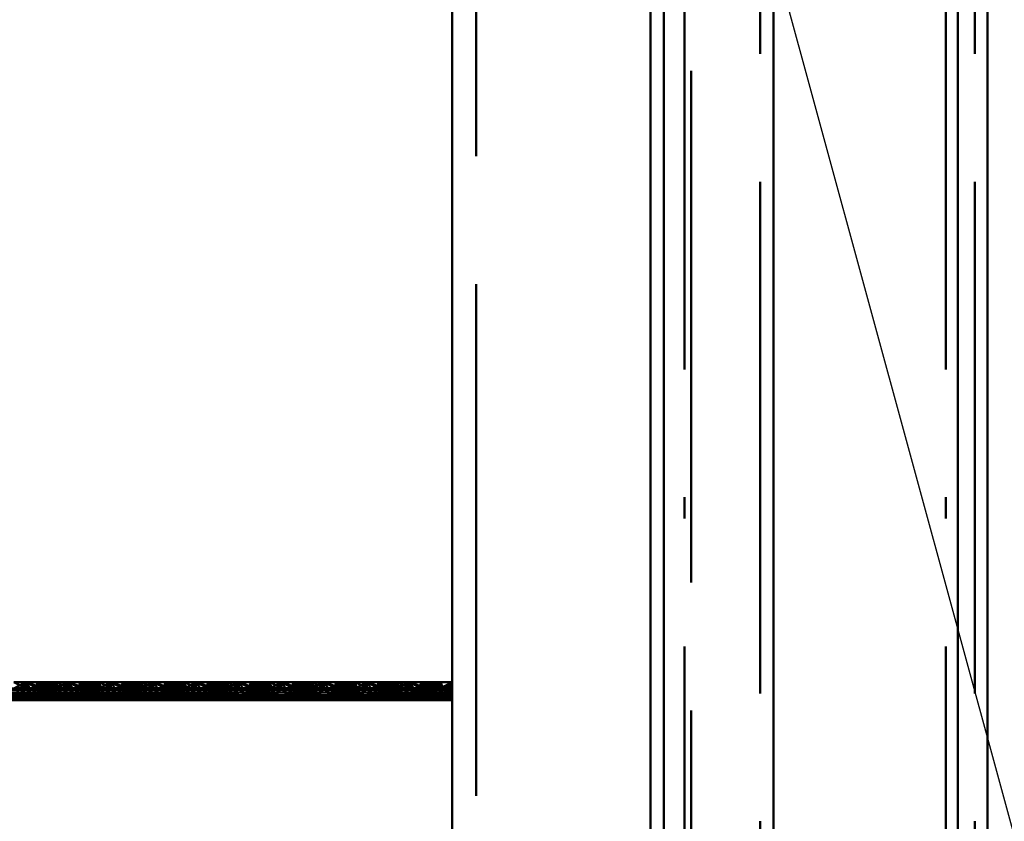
# Paper-space layout 'Layout1' of a CAD drawing. Extents: x -2 to 1033, y -36 to 596.
# Tile 239 of 256: x 374.47 to 380.24, y 494.49 to 499.19. Entities that reach past the tile are written whole.
import ezdxf

# ---------------------------------------------------------------- set-up
doc = ezdxf.new("R2010")
doc.units = 0
doc.linetypes.add('ACAD_ISO02W100', pattern=[15, 12, -3])
doc.linetypes.add('ACAD_ISO04W100', pattern=[30.5, 24, -3, 0.5, -3])
for name, color, linetype, lineweight in [('SS_POPIS_PROFILU', 13, 'CONTINUOUS', 25), ('SS_ZEBRIK KOŠ', 75, 'CONTINUOUS', 50), ('SS_ZEBRIKY', 24, 'CONTINUOUS', 50)]:
    doc.layers.add(name, color=color, linetype=linetype, lineweight=lineweight)

psp = doc.layouts.get("Layout1")

# ---------------------------------------------------------------- linework, layer by layer
at = {"layer": 'SS_POPIS_PROFILU', "color": 13}
psp.add_lwpolyline([(374.6585, 515.085), (388.1864, 465.4941), (399.4245, 465.4941)], dxfattribs=at)
at = {"layer": 'SS_ZEBRIK KOŠ', "color": 1, "linetype": 'Continuous', "ltscale": 0.25}
for p, q in [((378.1698, 546.985), (378.1698, 420.885)), ((378.2464, 420.885), (378.2464, 546.985)), ((378.8892, 420.885), (378.8892, 546.985)), ((379.9707, 515.085), (379.9707, 484.685)), ((380.1444, 515.085), (380.1444, 484.685))]:
    psp.add_line(p, q, dxfattribs=at)
at = {"layer": 'SS_ZEBRIK KOŠ', "color": 7, "linetype": 'ACAD_ISO04W100', "ltscale": 0.25}
for p, q in [((378.3686, 420.885), (378.3686, 546.985)), ((379.9, 420.885), (379.9, 546.985))]:
    psp.add_line(p, q, dxfattribs=at)
at = {"layer": 'SS_ZEBRIK KOŠ', "color": 3, "linetype": 'ACAD_ISO02W100', "ltscale": 0.25}
for p, q in [((378.8126, 546.985), (378.8126, 420.885)), ((380.0692, 546.985), (380.0692, 420.885))]:
    psp.add_line(p, q, dxfattribs=at)
at = {"layer": 'SS_ZEBRIKY', "color": 7, "linetype": 'ACAD_ISO04W100', "ltscale": 0.25}
psp.add_line((377.0063, 524.985), (377.0063, 378.385), dxfattribs=at)
at = {"layer": 'SS_ZEBRIKY', "color": 3, "linetype": 'ACAD_ISO02W100', "ltscale": 0.25}
for p, q in [((377.1463, 378.385), (377.1463, 524.985)), ((378.4063, 420.885), (378.4063, 524.985)), ((374.4374, 495.3008), (374.5053, 495.265)), ((374.5063, 495.3008), (374.5053, 495.265)), ((374.5063, 495.3008), (374.6099, 495.265)), ((374.5063, 495.3008), (374.5063, 495.265)), ((374.6184, 495.3008), (374.5469, 495.265)), ((374.5663, 495.265), (374.5753, 495.3008)), ((374.5743, 495.265), (374.6369, 495.3008)), ((374.5743, 495.265), (374.6184, 495.3008)), ((374.5748, 495.265), (374.6369, 495.3008)), ((374.5748, 495.265), (374.6184, 495.3008)), ((374.6099, 495.265), (374.5753, 495.3008)), ((374.6869, 495.265), (374.5753, 495.3008)), ((374.6103, 495.265), (374.6258, 495.3008)), ((374.6184, 495.3008), (374.6313, 495.275)), ((374.6869, 495.265), (374.6258, 495.3008)), ((374.7158, 495.265), (374.6258, 495.3008)), ((374.6263, 495.265), (374.6442, 495.3008)), ((374.6493, 495.265), (374.6369, 495.3008)), ((374.6401, 495.2926), (374.6369, 495.3008)), ((374.6524, 495.265), (374.6369, 495.3008)), ((374.6369, 495.3008), (374.6403, 495.293)), ((374.651, 495.265), (374.6401, 495.2926)), ((374.6403, 495.293), (374.6524, 495.265)), ((374.6493, 495.265), (374.6874, 495.3008)), ((374.651, 495.265), (374.6728, 495.2865)), ((374.6661, 495.2642), (374.7563, 495.3008)), ((374.6661, 495.2642), (374.6874, 495.3008)), ((374.6796, 495.2608), (374.7563, 495.3008)), ((374.6963, 495.265), (374.6874, 495.3008)), ((374.6936, 495.2761), (374.6874, 495.3008)), ((374.7563, 495.3008), (374.7303, 495.2608)), ((374.7563, 495.3008), (374.7824, 495.2608)), ((374.7563, 495.3008), (374.833, 495.2608)), ((374.7563, 495.3008), (374.7563, 495.265)), ((374.8253, 495.3008), (374.8163, 495.265)), ((374.8226, 495.2779), (374.8599, 495.265)), ((374.8869, 495.3008), (374.8248, 495.265)), ((374.8248, 495.265), (374.8684, 495.3008)), ((374.8253, 495.3008), (374.833, 495.2608)), ((374.8253, 495.3008), (374.8466, 495.2642)), ((374.8253, 495.3008), (374.8634, 495.265)), ((374.8393, 495.2863), (374.8599, 495.265)), ((374.8516, 495.2924), (374.9369, 495.265)), ((374.8758, 495.3008), (374.8603, 495.265)), ((374.8724, 495.293), (374.8603, 495.265)), ((374.8758, 495.3008), (374.8634, 495.265)), ((374.8684, 495.3008), (374.8863, 495.265)), ((374.8758, 495.3008), (374.8724, 495.293)), ((374.8758, 495.3008), (374.9369, 495.265)), ((374.8758, 495.3008), (374.9389, 495.265)), ((374.8758, 495.3008), (374.9658, 495.265)), ((374.8813, 495.275), (374.8942, 495.3008)), ((374.8869, 495.3008), (374.901, 495.265)), ((374.8869, 495.3008), (374.9024, 495.265)), ((374.9389, 495.265), (374.8942, 495.3008)), ((374.9658, 495.265), (374.8942, 495.3008)), ((374.9374, 495.3008), (374.901, 495.265)), ((374.9374, 495.3008), (374.9463, 495.265)), ((374.9374, 495.3008), (375.0053, 495.265)), ((375.0063, 495.3008), (375.0053, 495.265)), ((375.0063, 495.3008), (375.1099, 495.265)), ((375.0063, 495.3008), (375.0063, 495.265)), ((375.1184, 495.3008), (375.0469, 495.265)), ((375.0663, 495.265), (375.0753, 495.3008)), ((375.0743, 495.265), (375.1369, 495.3008)), ((375.0743, 495.265), (375.1184, 495.3008)), ((375.0748, 495.265), (375.1369, 495.3008)), ((375.0748, 495.265), (375.1184, 495.3008)), ((375.1099, 495.265), (375.0753, 495.3008)), ((375.1869, 495.265), (375.0753, 495.3008)), ((375.1103, 495.265), (375.1258, 495.3008)), ((375.1184, 495.3008), (375.1313, 495.275)), ((375.1869, 495.265), (375.1258, 495.3008)), ((375.2158, 495.265), (375.1258, 495.3008)), ((375.1263, 495.265), (375.1442, 495.3008)), ((375.1493, 495.265), (375.1369, 495.3008)), ((375.1401, 495.2926), (375.1369, 495.3008)), ((375.1524, 495.265), (375.1369, 495.3008)), ((375.1369, 495.3008), (375.1403, 495.293)), ((375.151, 495.265), (375.1401, 495.2926)), ((375.1403, 495.293), (375.1524, 495.265)), ((375.1493, 495.265), (375.1874, 495.3008)), ((375.151, 495.265), (375.1728, 495.2865)), ((375.1661, 495.2642), (375.2563, 495.3008)), ((375.1661, 495.2642), (375.1874, 495.3008)), ((375.1796, 495.2608), (375.2563, 495.3008)), ((375.1963, 495.265), (375.1874, 495.3008)), ((375.1936, 495.2761), (375.1874, 495.3008)), ((375.2563, 495.3008), (375.2303, 495.2608)), ((375.2563, 495.3008), (375.2824, 495.2608)), ((375.2563, 495.3008), (375.333, 495.2608)), ((375.2563, 495.3008), (375.2563, 495.265)), ((375.3253, 495.3008), (375.3163, 495.265)), ((375.3226, 495.2779), (375.3599, 495.265)), ((375.3869, 495.3008), (375.3248, 495.265)), ((375.3248, 495.265), (375.3684, 495.3008)), ((375.3253, 495.3008), (375.333, 495.2608)), ((375.3253, 495.3008), (375.3466, 495.2642)), ((375.3253, 495.3008), (375.3634, 495.265)), ((375.3393, 495.2863), (375.3599, 495.265)), ((375.3516, 495.2924), (375.4369, 495.265)), ((375.3758, 495.3008), (375.3603, 495.265)), ((375.3724, 495.293), (375.3603, 495.265)), ((375.3758, 495.3008), (375.3634, 495.265)), ((375.3684, 495.3008), (375.3863, 495.265)), ((375.3758, 495.3008), (375.3724, 495.293)), ((375.3758, 495.3008), (375.4369, 495.265)), ((375.3758, 495.3008), (375.4389, 495.265)), ((375.3758, 495.3008), (375.4658, 495.265)), ((375.3813, 495.275), (375.3942, 495.3008)), ((375.3869, 495.3008), (375.401, 495.265)), ((375.3869, 495.3008), (375.4024, 495.265)), ((375.4389, 495.265), (375.3942, 495.3008)), ((375.4658, 495.265), (375.3942, 495.3008)), ((375.4374, 495.3008), (375.401, 495.265)), ((375.4374, 495.3008), (375.4463, 495.265)), ((375.4374, 495.3008), (375.5053, 495.265)), ((375.5063, 495.3008), (375.5053, 495.265)), ((375.6099, 495.265), (375.5063, 495.3008)), ((375.5063, 495.3008), (375.5063, 495.265)), ((375.6184, 495.3008), (375.5469, 495.265)), ((375.5663, 495.265), (375.5753, 495.3008)), ((375.6369, 495.3008), (375.5743, 495.265)), ((375.5743, 495.265), (375.6184, 495.3008)), ((375.5748, 495.265), (375.6369, 495.3008)), ((375.5748, 495.265), (375.6184, 495.3008)), ((375.6099, 495.265), (375.5753, 495.3008)), ((375.6869, 495.265), (375.5753, 495.3008)), ((375.6103, 495.265), (375.6258, 495.3008)), ((375.6184, 495.3008), (375.6313, 495.275)), ((375.6869, 495.265), (375.6258, 495.3008)), ((375.7158, 495.265), (375.6258, 495.3008)), ((375.6263, 495.265), (375.6442, 495.3008)), ((375.6493, 495.265), (375.6369, 495.3008)), ((375.6401, 495.2926), (375.6369, 495.3008)), ((375.6369, 495.3008), (375.6403, 495.293)), ((375.6524, 495.265), (375.6369, 495.3008)), ((375.651, 495.265), (375.6401, 495.2926)), ((375.6403, 495.293), (375.6524, 495.265)), ((375.6493, 495.265), (375.6874, 495.3008)), ((375.6728, 495.2865), (375.651, 495.265)), ((375.6661, 495.2642), (375.7563, 495.3008)), ((375.6661, 495.2642), (375.6874, 495.3008)), ((375.6796, 495.2608), (375.7563, 495.3008)), ((375.6963, 495.265), (375.6874, 495.3008)), ((375.6936, 495.2761), (375.6874, 495.3008)), ((375.7563, 495.3008), (375.7303, 495.2608)), ((375.7824, 495.2608), (375.7563, 495.3008)), ((375.7563, 495.3008), (375.833, 495.2608)), ((375.7563, 495.265), (375.7563, 495.3008)), ((375.8253, 495.3008), (375.8163, 495.265)), ((375.8226, 495.2779), (375.8599, 495.265)), ((375.8869, 495.3008), (375.8248, 495.265)), ((375.8248, 495.265), (375.8684, 495.3008)), ((375.833, 495.2608), (375.8253, 495.3008)), ((375.8253, 495.3008), (375.8466, 495.2642)), ((375.8253, 495.3008), (375.8634, 495.265)), ((375.8393, 495.2863), (375.8599, 495.265)), ((375.8516, 495.2924), (375.9369, 495.265)), ((375.8758, 495.3008), (375.8603, 495.265)), ((375.8724, 495.293), (375.8603, 495.265)), ((375.8758, 495.3008), (375.8634, 495.265)), ((375.8684, 495.3008), (375.8863, 495.265)), ((375.8758, 495.3008), (375.8724, 495.293)), ((375.8758, 495.3008), (375.9369, 495.265)), ((375.8758, 495.3008), (375.9389, 495.265)), ((375.8758, 495.3008), (375.9658, 495.265)), ((375.8813, 495.275), (375.8942, 495.3008)), ((375.8869, 495.3008), (375.901, 495.265)), ((375.8869, 495.3008), (375.9024, 495.265)), ((375.9389, 495.265), (375.8942, 495.3008)), ((375.9658, 495.265), (375.8942, 495.3008)), ((375.9374, 495.3008), (375.901, 495.265)), ((375.9374, 495.3008), (375.9463, 495.265)), ((375.9374, 495.3008), (376.0053, 495.265)), ((376.0063, 495.3008), (376.0053, 495.265)), ((376.1099, 495.265), (376.0063, 495.3008)), ((376.0063, 495.265), (376.0063, 495.3008)), ((376.1184, 495.3008), (376.0469, 495.265)), ((376.0663, 495.265), (376.0753, 495.3008)), ((376.1369, 495.3008), (376.0743, 495.265)), ((376.0743, 495.265), (376.1184, 495.3008)), ((376.0748, 495.265), (376.1369, 495.3008)), ((376.0748, 495.265), (376.1184, 495.3008)), ((376.1099, 495.265), (376.0753, 495.3008)), ((376.1869, 495.265), (376.0753, 495.3008)), ((376.1103, 495.265), (376.1258, 495.3008)), ((376.1184, 495.3008), (376.1313, 495.275)), ((376.1869, 495.265), (376.1258, 495.3008)), ((376.2158, 495.265), (376.1258, 495.3008)), ((376.1263, 495.265), (376.1442, 495.3008)), ((376.1493, 495.265), (376.1369, 495.3008)), ((376.1401, 495.2926), (376.1369, 495.3008)), ((376.1524, 495.265), (376.1369, 495.3008)), ((376.1369, 495.3008), (376.1403, 495.293)), ((376.151, 495.265), (376.1401, 495.2926)), ((376.1403, 495.293), (376.1524, 495.265)), ((376.1493, 495.265), (376.1874, 495.3008)), ((376.151, 495.265), (376.1728, 495.2865)), ((376.1661, 495.2642), (376.2563, 495.3008)), ((376.1661, 495.2642), (376.1874, 495.3008)), ((376.1796, 495.2608), (376.2563, 495.3008)), ((376.1936, 495.2761), (376.1874, 495.3008)), ((376.1963, 495.265), (376.1874, 495.3008)), ((376.2563, 495.3008), (376.2303, 495.2608)), ((376.2824, 495.2608), (376.2563, 495.3008)), ((376.2563, 495.3008), (376.333, 495.2608)), ((376.2563, 495.265), (376.2563, 495.3008)), ((376.3253, 495.3008), (376.3163, 495.265)), ((376.3226, 495.2779), (376.3599, 495.265)), ((376.3869, 495.3008), (376.3248, 495.265)), ((376.3248, 495.265), (376.3684, 495.3008)), ((376.3253, 495.3008), (376.333, 495.2608)), ((376.3253, 495.3008), (376.3466, 495.2642)), ((376.3253, 495.3008), (376.3634, 495.265)), ((376.3393, 495.2863), (376.3599, 495.265)), ((376.3516, 495.2924), (376.4369, 495.265)), ((376.3758, 495.3008), (376.3603, 495.265)), ((376.3724, 495.293), (376.3603, 495.265)), ((376.3758, 495.3008), (376.3634, 495.265)), ((376.3684, 495.3008), (376.3863, 495.265)), ((376.3758, 495.3008), (376.3724, 495.293)), ((376.3758, 495.3008), (376.4369, 495.265)), ((376.3758, 495.3008), (376.4389, 495.265)), ((376.3758, 495.3008), (376.4658, 495.265)), ((376.3813, 495.275), (376.3942, 495.3008)), ((376.3869, 495.3008), (376.401, 495.265)), ((376.3869, 495.3008), (376.4024, 495.265)), ((376.4389, 495.265), (376.3942, 495.3008)), ((376.4658, 495.265), (376.3942, 495.3008)), ((376.4374, 495.3008), (376.401, 495.265)), ((376.4374, 495.3008), (376.4463, 495.265)), ((376.4374, 495.3008), (376.5053, 495.265)), ((376.5053, 495.265), (376.5063, 495.3008)), ((376.6099, 495.265), (376.5063, 495.3008)), ((376.5063, 495.265), (376.5063, 495.3008)), ((376.6184, 495.3008), (376.5469, 495.265)), ((376.5663, 495.265), (376.5753, 495.3008)), ((376.5743, 495.265), (376.6369, 495.3008)), ((376.6184, 495.3008), (376.5743, 495.265)), ((376.5748, 495.265), (376.6369, 495.3008)), ((376.5748, 495.265), (376.6184, 495.3008)), ((376.6099, 495.265), (376.5753, 495.3008)), ((376.6869, 495.265), (376.5753, 495.3008)), ((376.6103, 495.265), (376.6258, 495.3008)), ((376.6184, 495.3008), (376.6313, 495.275)), ((376.6869, 495.265), (376.6258, 495.3008)), ((376.7158, 495.265), (376.6258, 495.3008)), ((376.6263, 495.265), (376.6442, 495.3008)), ((376.6493, 495.265), (376.6369, 495.3008)), ((376.6401, 495.2926), (376.6369, 495.3008)), ((376.6369, 495.3008), (376.6403, 495.293)), ((376.6524, 495.265), (376.6369, 495.3008)), ((376.651, 495.265), (376.6401, 495.2926)), ((376.6403, 495.293), (376.6524, 495.265)), ((376.6493, 495.265), (376.6874, 495.3008)), ((376.651, 495.265), (376.6728, 495.2865)), ((376.6661, 495.2642), (376.7563, 495.3008)), ((376.6661, 495.2642), (376.6874, 495.3008)), ((376.6796, 495.2608), (376.7563, 495.3008)), ((376.6963, 495.265), (376.6874, 495.3008)), ((376.6936, 495.2761), (376.6874, 495.3008)), ((376.7303, 495.2608), (376.7563, 495.3008)), ((376.7824, 495.2608), (376.7563, 495.3008)), ((376.7563, 495.3008), (376.833, 495.2608)), ((376.7563, 495.265), (376.7563, 495.3008)), ((376.8869, 495.3008), (376.8044, 495.265)), ((376.8044, 495.265), (376.8684, 495.3008)), ((376.8253, 495.3008), (376.8163, 495.265)), ((376.8253, 495.3008), (376.8191, 495.276)), ((376.8228, 495.2779), (376.8599, 495.265)), ((376.833, 495.2608), (376.8253, 495.3008)), ((376.8253, 495.3008), (376.8466, 495.2642)), ((376.8253, 495.3008), (376.8634, 495.265)), ((376.8869, 495.3008), (376.8328, 495.265)), ((376.8599, 495.265), (376.8394, 495.2862)), ((376.8516, 495.2924), (376.8767, 495.2843)), ((376.8758, 495.3008), (376.8603, 495.265)), ((376.8634, 495.265), (376.8758, 495.3008)), ((376.8684, 495.3008), (376.8863, 495.265)), ((376.8758, 495.3008), (376.8724, 495.293)), ((376.9369, 495.265), (376.8758, 495.3008)), ((376.8758, 495.3008), (376.9389, 495.265)), ((376.8758, 495.3008), (376.9658, 495.265)), ((376.8767, 495.2843), (376.9369, 495.265)), ((376.9374, 495.3008), (376.8794, 495.265)), ((376.8794, 495.265), (376.8869, 495.3008)), ((376.8813, 495.275), (376.8942, 495.3008)), ((376.8869, 495.3008), (376.9024, 495.265)), ((376.9389, 495.265), (376.8942, 495.3008)), ((376.9658, 495.265), (376.8942, 495.3008)), ((376.9374, 495.3008), (376.9393, 495.265)), ((376.9374, 495.3008), (376.9463, 495.265)), ((377.0063, 495.3008), (376.9393, 495.265)), ((369.0063, 495.23), (377.0063, 495.23)), ((374.4161, 495.2642), (374.5966, 495.2642)), ((374.4192, 495.225), (374.5063, 495.2174)), ((374.4192, 495.225), (374.4764, 495.225)), ((374.4463, 495.265), (374.4764, 495.225)), ((374.5063, 495.265), (374.4463, 495.265)), ((374.5063, 495.265), (374.4579, 495.225)), ((374.4764, 495.225), (374.5063, 495.265)), ((374.4764, 495.225), (374.5063, 495.2174)), ((374.4764, 495.225), (374.5363, 495.225)), ((374.5063, 495.265), (374.5363, 495.225)), ((374.5063, 495.265), (374.5548, 495.225)), ((374.5663, 495.265), (374.5063, 495.265)), ((374.5935, 495.225), (374.5063, 495.2174)), ((374.5063, 495.2174), (374.5363, 495.225)), ((374.5363, 495.225), (374.5663, 495.265)), ((374.5363, 495.225), (374.5935, 495.225)), ((374.5548, 495.225), (374.5663, 495.265)), ((374.6524, 495.265), (374.5583, 495.225)), ((374.6313, 495.2625), (374.5583, 495.225)), ((374.5663, 495.265), (374.5935, 495.225)), ((374.6403, 495.225), (374.5663, 495.265)), ((374.5663, 495.265), (374.6679, 495.225)), ((374.6103, 495.265), (374.5663, 495.265)), ((374.5683, 495.225), (374.6524, 495.265)), ((374.6363, 495.265), (374.5683, 495.225)), ((374.5935, 495.225), (374.9192, 495.225)), ((374.5948, 495.225), (374.6413, 495.2573)), ((374.5948, 495.225), (374.6568, 495.2494)), ((374.6403, 495.225), (374.6103, 495.265)), ((374.6103, 495.265), (374.6679, 495.225)), ((374.6944, 495.225), (374.6103, 495.265)), ((374.6103, 495.265), (374.7043, 495.225)), ((374.6134, 495.265), (374.6103, 495.265)), ((374.6224, 495.225), (374.6963, 495.265)), ((374.6224, 495.225), (374.6524, 495.265)), ((374.6944, 495.225), (374.6263, 495.265)), ((374.7043, 495.225), (374.6263, 495.265)), ((374.6313, 495.275), (374.6363, 495.265)), ((374.6363, 495.265), (374.6313, 495.2625)), ((374.6413, 495.2573), (374.6524, 495.265)), ((374.6661, 495.2642), (374.6493, 495.265)), ((374.6568, 495.2494), (374.6963, 495.265)), ((374.6796, 495.2608), (374.6661, 495.2642)), ((374.6692, 495.225), (374.6963, 495.265)), ((374.7563, 495.2174), (374.6692, 495.225)), ((374.7563, 495.2555), (374.6796, 495.2608)), ((374.6963, 495.265), (374.6936, 495.2761)), ((374.7079, 495.225), (374.6963, 495.265)), ((374.6963, 495.265), (374.7264, 495.225)), ((374.7079, 495.225), (374.7563, 495.265)), ((374.7563, 495.265), (374.7264, 495.225)), ((374.7264, 495.225), (374.7563, 495.2174)), ((374.7303, 495.2608), (374.7563, 495.2555)), ((374.7563, 495.265), (374.7863, 495.225)), ((374.7563, 495.265), (374.8048, 495.225)), ((374.7563, 495.2555), (374.833, 495.2608)), ((374.7824, 495.2608), (374.7563, 495.2555)), ((374.7563, 495.2174), (374.8435, 495.225)), ((374.7863, 495.225), (374.7563, 495.2174)), ((374.8163, 495.265), (374.7863, 495.225)), ((374.8163, 495.265), (374.8048, 495.225)), ((374.8083, 495.225), (374.9024, 495.265)), ((374.8863, 495.265), (374.8083, 495.225)), ((374.8191, 495.2761), (374.8163, 495.265)), ((374.8163, 495.265), (374.8344, 495.2384)), ((374.8163, 495.265), (374.8903, 495.225)), ((374.8163, 495.265), (374.8559, 495.2494)), ((374.9024, 495.265), (374.8183, 495.225)), ((374.8863, 495.265), (374.8183, 495.225)), ((374.833, 495.2608), (374.8466, 495.2642)), ((374.8344, 495.2384), (374.8435, 495.225)), ((374.8448, 495.225), (374.9463, 495.265)), ((374.8448, 495.225), (374.9024, 495.265)), ((374.8634, 495.265), (374.8466, 495.2642)), ((374.8559, 495.2494), (374.9179, 495.225)), ((374.8603, 495.265), (374.8903, 495.225)), ((374.8603, 495.265), (374.8713, 495.2573)), ((374.8603, 495.265), (374.9444, 495.225)), ((374.8745, 495.259), (374.8603, 495.265)), ((374.8713, 495.2573), (374.9179, 495.225)), ((374.9463, 495.265), (374.8724, 495.225)), ((374.9024, 495.265), (374.8724, 495.225)), ((374.9543, 495.225), (374.8745, 495.259)), ((374.8763, 495.265), (374.8813, 495.275)), ((374.8763, 495.265), (374.9444, 495.225)), ((374.8813, 495.2625), (374.8763, 495.265)), ((374.9543, 495.225), (374.8813, 495.2625)), ((374.9024, 495.265), (374.8993, 495.265)), ((374.9463, 495.265), (374.9024, 495.265)), ((374.9161, 495.2642), (375.0966, 495.2642)), ((374.9463, 495.265), (374.9192, 495.225)), ((374.9192, 495.225), (375.0063, 495.2174)), ((374.9192, 495.225), (374.9764, 495.225)), ((374.9463, 495.265), (374.9579, 495.225)), ((374.9463, 495.265), (374.9764, 495.225)), ((375.0063, 495.265), (374.9463, 495.265)), ((375.0063, 495.265), (374.9579, 495.225)), ((374.9764, 495.225), (375.0063, 495.265)), ((374.9764, 495.225), (375.0063, 495.2174)), ((374.9764, 495.225), (375.0363, 495.225)), ((375.0063, 495.265), (375.0363, 495.225)), ((375.0063, 495.265), (375.0548, 495.225)), ((375.0663, 495.265), (375.0063, 495.265)), ((375.0935, 495.225), (375.0063, 495.2174)), ((375.0063, 495.2174), (375.0363, 495.225)), ((375.0363, 495.225), (375.0663, 495.265)), ((375.0363, 495.225), (375.0935, 495.225)), ((375.0548, 495.225), (375.0663, 495.265)), ((375.1524, 495.265), (375.0583, 495.225)), ((375.1313, 495.2625), (375.0583, 495.225)), ((375.0663, 495.265), (375.0935, 495.225)), ((375.1403, 495.225), (375.0663, 495.265)), ((375.0663, 495.265), (375.1679, 495.225)), ((375.1103, 495.265), (375.0663, 495.265)), ((375.0683, 495.225), (375.1524, 495.265)), ((375.1363, 495.265), (375.0683, 495.225)), ((375.0935, 495.225), (375.4192, 495.225)), ((375.0948, 495.225), (375.1413, 495.2573)), ((375.0948, 495.225), (375.1568, 495.2494)), ((375.1403, 495.225), (375.1103, 495.265)), ((375.1103, 495.265), (375.1679, 495.225)), ((375.1944, 495.225), (375.1103, 495.265)), ((375.1103, 495.265), (375.2043, 495.225)), ((375.1134, 495.265), (375.1103, 495.265)), ((375.1224, 495.225), (375.1963, 495.265)), ((375.1224, 495.225), (375.1524, 495.265)), ((375.1944, 495.225), (375.1263, 495.265)), ((375.2043, 495.225), (375.1263, 495.265)), ((375.1313, 495.275), (375.1363, 495.265)), ((375.1363, 495.265), (375.1313, 495.2625)), ((375.1413, 495.2573), (375.1524, 495.265)), ((375.1493, 495.265), (375.1661, 495.2642)), ((375.1568, 495.2494), (375.1963, 495.265)), ((375.1661, 495.2642), (375.1796, 495.2608)), ((375.1692, 495.225), (375.1963, 495.265)), ((375.2563, 495.2174), (375.1692, 495.225)), ((375.1796, 495.2608), (375.2563, 495.2555)), ((375.1963, 495.265), (375.1936, 495.2761)), ((375.2079, 495.225), (375.1963, 495.265)), ((375.1963, 495.265), (375.2264, 495.225)), ((375.2079, 495.225), (375.2563, 495.265)), ((375.2563, 495.265), (375.2264, 495.225)), ((375.2264, 495.225), (375.2563, 495.2174)), ((375.2303, 495.2608), (375.2563, 495.2555)), ((375.2563, 495.265), (375.2863, 495.225)), ((375.2563, 495.265), (375.3048, 495.225)), ((375.2563, 495.2555), (375.333, 495.2608)), ((375.2824, 495.2608), (375.2563, 495.2555)), ((375.2563, 495.2174), (375.3435, 495.225)), ((375.2863, 495.225), (375.2563, 495.2174)), ((375.2863, 495.225), (375.3163, 495.265)), ((375.3163, 495.265), (375.3048, 495.225)), ((375.3083, 495.225), (375.4024, 495.265)), ((375.3863, 495.265), (375.3083, 495.225)), ((375.3191, 495.2761), (375.3163, 495.265)), ((375.3163, 495.265), (375.3344, 495.2384)), ((375.3163, 495.265), (375.3903, 495.225)), ((375.3163, 495.265), (375.3559, 495.2494)), ((375.4024, 495.265), (375.3183, 495.225)), ((375.3863, 495.265), (375.3183, 495.225)), ((375.333, 495.2608), (375.3466, 495.2642)), ((375.3344, 495.2384), (375.3435, 495.225)), ((375.3448, 495.225), (375.4463, 495.265)), ((375.3448, 495.225), (375.4024, 495.265)), ((375.3634, 495.265), (375.3466, 495.2642)), ((375.3559, 495.2494), (375.4179, 495.225)), ((375.3603, 495.265), (375.3903, 495.225)), ((375.3603, 495.265), (375.3713, 495.2573)), ((375.3603, 495.265), (375.4444, 495.225)), ((375.3745, 495.259), (375.3603, 495.265)), ((375.3713, 495.2573), (375.4179, 495.225)), ((375.4463, 495.265), (375.3724, 495.225)), ((375.4024, 495.265), (375.3724, 495.225)), ((375.4543, 495.225), (375.3745, 495.259)), ((375.3763, 495.265), (375.3813, 495.275)), ((375.3763, 495.265), (375.4444, 495.225)), ((375.3813, 495.2625), (375.3763, 495.265)), ((375.4543, 495.225), (375.3813, 495.2625)), ((375.4024, 495.265), (375.3993, 495.265)), ((375.4463, 495.265), (375.4024, 495.265)), ((375.4161, 495.2642), (375.5966, 495.2642)), ((375.4463, 495.265), (375.4192, 495.225)), ((375.4192, 495.225), (375.5063, 495.2174)), ((375.4192, 495.225), (375.4764, 495.225)), ((375.4463, 495.265), (375.4579, 495.225)), ((375.4463, 495.265), (375.4764, 495.225)), ((375.5063, 495.265), (375.4463, 495.265)), ((375.5063, 495.265), (375.4579, 495.225)), ((375.4764, 495.225), (375.5063, 495.265)), ((375.5063, 495.2174), (375.4764, 495.225)), ((375.4764, 495.225), (375.5363, 495.225)), ((375.5363, 495.225), (375.5063, 495.265)), ((375.5548, 495.225), (375.5063, 495.265)), ((375.5663, 495.265), (375.5063, 495.265)), ((375.5935, 495.225), (375.5063, 495.2174)), ((375.5063, 495.2174), (375.5363, 495.225)), ((375.5363, 495.225), (375.5663, 495.265)), ((375.5363, 495.225), (375.5935, 495.225)), ((375.5548, 495.225), (375.5663, 495.265)), ((375.6313, 495.2625), (375.5583, 495.225)), ((375.6382, 495.259), (375.5583, 495.225)), ((375.5663, 495.265), (375.5935, 495.225)), ((375.6403, 495.225), (375.5663, 495.265)), ((375.5663, 495.265), (375.6679, 495.225)), ((375.6103, 495.265), (375.5663, 495.265)), ((375.5683, 495.225), (375.6524, 495.265)), ((375.5683, 495.225), (375.6363, 495.265)), ((375.5935, 495.225), (375.9192, 495.225)), ((375.5948, 495.225), (375.6413, 495.2573)), ((375.5948, 495.225), (375.6568, 495.2494)), ((375.6403, 495.225), (375.6103, 495.265)), ((375.6103, 495.265), (375.6679, 495.225)), ((375.6944, 495.225), (375.6103, 495.265)), ((375.6103, 495.265), (375.7043, 495.225)), ((375.6134, 495.265), (375.6103, 495.265)), ((375.6224, 495.225), (375.6963, 495.265)), ((375.6224, 495.225), (375.6524, 495.265)), ((375.6944, 495.225), (375.6263, 495.265)), ((375.7043, 495.225), (375.6263, 495.265)), ((375.6313, 495.275), (375.6363, 495.265)), ((375.6363, 495.265), (375.6313, 495.2625)), ((375.6524, 495.265), (375.6382, 495.259)), ((375.6413, 495.2573), (375.6524, 495.265)), ((375.6493, 495.265), (375.6661, 495.2642)), ((375.6568, 495.2494), (375.6963, 495.265)), ((375.6661, 495.2642), (375.6796, 495.2608)), ((375.6692, 495.225), (375.6963, 495.265)), ((375.7563, 495.2174), (375.6692, 495.225)), ((375.6796, 495.2608), (375.7563, 495.2555)), ((375.6963, 495.265), (375.6936, 495.2761)), ((375.7079, 495.225), (375.6963, 495.265)), ((375.6963, 495.265), (375.7264, 495.225)), ((375.7079, 495.225), (375.7563, 495.265)), ((375.7264, 495.225), (375.7563, 495.265)), ((375.7264, 495.225), (375.7563, 495.2174)), ((375.7303, 495.2608), (375.7563, 495.2555)), ((375.7563, 495.265), (375.7863, 495.225)), ((375.7563, 495.265), (375.8048, 495.225)), ((375.7563, 495.2555), (375.833, 495.2608)), ((375.7563, 495.2555), (375.7824, 495.2608)), ((375.7563, 495.2174), (375.8435, 495.225)), ((375.7563, 495.2174), (375.7863, 495.225)), ((375.7863, 495.225), (375.8163, 495.265)), ((375.8048, 495.225), (375.8163, 495.265)), ((375.8083, 495.225), (375.9024, 495.265)), ((375.8863, 495.265), (375.8083, 495.225)), ((375.8191, 495.2761), (375.8163, 495.265)), ((375.8163, 495.265), (375.8344, 495.2384)), ((375.8163, 495.265), (375.8903, 495.225)), ((375.8163, 495.265), (375.8559, 495.2494)), ((375.9024, 495.265), (375.8183, 495.225)), ((375.8863, 495.265), (375.8183, 495.225)), ((375.833, 495.2608), (375.8466, 495.2642)), ((375.8344, 495.2384), (375.8435, 495.225)), ((375.8448, 495.225), (375.9463, 495.265)), ((375.8448, 495.225), (375.9024, 495.265)), ((375.8634, 495.265), (375.8466, 495.2642)), ((375.8559, 495.2494), (375.9179, 495.225)), ((375.8603, 495.265), (375.8903, 495.225)), ((375.8603, 495.265), (375.8713, 495.2573)), ((375.8603, 495.265), (375.9444, 495.225)), ((375.8745, 495.259), (375.8603, 495.265)), ((375.8713, 495.2573), (375.9179, 495.225)), ((375.9463, 495.265), (375.8724, 495.225)), ((375.9024, 495.265), (375.8724, 495.225)), ((375.9543, 495.225), (375.8745, 495.259)), ((375.8763, 495.265), (375.8813, 495.275)), ((375.8763, 495.265), (375.9444, 495.225)), ((375.8813, 495.2625), (375.8763, 495.265)), ((375.9543, 495.225), (375.8813, 495.2625)), ((375.9024, 495.265), (375.8993, 495.265)), ((375.9463, 495.265), (375.9024, 495.265)), ((375.9161, 495.2642), (376.0966, 495.2642)), ((375.9192, 495.225), (375.9463, 495.265)), ((375.9192, 495.225), (376.0063, 495.2174)), ((375.9192, 495.225), (375.9764, 495.225)), ((375.9463, 495.265), (375.9579, 495.225)), ((375.9764, 495.225), (375.9463, 495.265)), ((376.0063, 495.265), (375.9463, 495.265)), ((375.9579, 495.225), (376.0063, 495.265)), ((375.9764, 495.225), (376.0063, 495.265)), ((376.0063, 495.2174), (375.9764, 495.225)), ((375.9764, 495.225), (376.0363, 495.225)), ((376.0363, 495.225), (376.0063, 495.265)), ((376.0548, 495.225), (376.0063, 495.265)), ((376.0663, 495.265), (376.0063, 495.265)), ((376.0935, 495.225), (376.0063, 495.2174)), ((376.0063, 495.2174), (376.0363, 495.225)), ((376.0363, 495.225), (376.0663, 495.265)), ((376.0363, 495.225), (376.0935, 495.225)), ((376.0548, 495.225), (376.0663, 495.265)), ((376.1524, 495.265), (376.0583, 495.225)), ((376.1313, 495.2625), (376.0583, 495.225)), ((376.0663, 495.265), (376.0935, 495.225)), ((376.1403, 495.225), (376.0663, 495.265)), ((376.0663, 495.265), (376.1679, 495.225)), ((376.1103, 495.265), (376.0663, 495.265)), ((376.0683, 495.225), (376.1524, 495.265)), ((376.0683, 495.225), (376.1363, 495.265)), ((376.0935, 495.225), (376.4192, 495.225)), ((376.0948, 495.225), (376.1413, 495.2573)), ((376.0948, 495.225), (376.1568, 495.2494)), ((376.1403, 495.225), (376.1103, 495.265)), ((376.1103, 495.265), (376.1679, 495.225)), ((376.1944, 495.225), (376.1103, 495.265)), ((376.1103, 495.265), (376.2043, 495.225)), ((376.1134, 495.265), (376.1103, 495.265)), ((376.1224, 495.225), (376.1963, 495.265)), ((376.1224, 495.225), (376.1524, 495.265)), ((376.1944, 495.225), (376.1263, 495.265)), ((376.2043, 495.225), (376.1263, 495.265)), ((376.1313, 495.275), (376.1363, 495.265)), ((376.1363, 495.265), (376.1313, 495.2625)), ((376.1413, 495.2573), (376.1524, 495.265)), ((376.1661, 495.2642), (376.1493, 495.265)), ((376.1568, 495.2494), (376.1963, 495.265)), ((376.1796, 495.2608), (376.1661, 495.2642)), ((376.1692, 495.225), (376.1963, 495.265)), ((376.2563, 495.2174), (376.1692, 495.225)), ((376.2563, 495.2555), (376.1796, 495.2608)), ((376.1963, 495.265), (376.1936, 495.2761)), ((376.2079, 495.225), (376.1963, 495.265)), ((376.1963, 495.265), (376.2264, 495.225)), ((376.2079, 495.225), (376.2563, 495.265)), ((376.2264, 495.225), (376.2563, 495.265)), ((376.2264, 495.225), (376.2563, 495.2174)), ((376.2303, 495.2608), (376.2563, 495.2555)), ((376.2563, 495.265), (376.2863, 495.225)), ((376.2563, 495.265), (376.3048, 495.225)), ((376.2563, 495.2555), (376.333, 495.2608)), ((376.2563, 495.2555), (376.2824, 495.2608)), ((376.2563, 495.2174), (376.3435, 495.225)), ((376.2563, 495.2174), (376.2863, 495.225)), ((376.2863, 495.225), (376.3163, 495.265)), ((376.3048, 495.225), (376.3163, 495.265)), ((376.3083, 495.225), (376.4024, 495.265)), ((376.3863, 495.265), (376.3083, 495.225)), ((376.3191, 495.2761), (376.3163, 495.265)), ((376.3163, 495.265), (376.3344, 495.2384)), ((376.3163, 495.265), (376.3903, 495.225)), ((376.3163, 495.265), (376.3559, 495.2494)), ((376.4024, 495.265), (376.3183, 495.225)), ((376.3863, 495.265), (376.3183, 495.225)), ((376.333, 495.2608), (376.3466, 495.2642)), ((376.3344, 495.2384), (376.3435, 495.225)), ((376.3448, 495.225), (376.4463, 495.265)), ((376.3448, 495.225), (376.4024, 495.265)), ((376.3634, 495.265), (376.3466, 495.2642)), ((376.3559, 495.2494), (376.4179, 495.225)), ((376.3603, 495.265), (376.3903, 495.225)), ((376.3603, 495.265), (376.3713, 495.2573)), ((376.3603, 495.265), (376.4444, 495.225)), ((376.3745, 495.259), (376.3603, 495.265)), ((376.3713, 495.2573), (376.4179, 495.225)), ((376.4463, 495.265), (376.3724, 495.225)), ((376.4024, 495.265), (376.3724, 495.225)), ((376.4543, 495.225), (376.3745, 495.259)), ((376.3763, 495.265), (376.3813, 495.275)), ((376.3763, 495.265), (376.4444, 495.225)), ((376.3813, 495.2625), (376.3763, 495.265)), ((376.4543, 495.225), (376.3813, 495.2625)), ((376.4024, 495.265), (376.3993, 495.265)), ((376.4463, 495.265), (376.4024, 495.265)), ((376.4161, 495.2642), (376.5966, 495.2642)), ((376.4192, 495.225), (376.4463, 495.265)), ((376.4192, 495.225), (376.5063, 495.2174)), ((376.4192, 495.225), (376.4764, 495.225)), ((376.4463, 495.265), (376.4579, 495.225)), ((376.4764, 495.225), (376.4463, 495.265)), ((376.5063, 495.265), (376.4463, 495.265)), ((376.4579, 495.225), (376.5063, 495.265)), ((376.4764, 495.225), (376.5063, 495.265)), ((376.5063, 495.2174), (376.4764, 495.225)), ((376.4764, 495.225), (376.5363, 495.225)), ((376.5363, 495.225), (376.5063, 495.265)), ((376.5548, 495.225), (376.5063, 495.265)), ((376.5663, 495.265), (376.5063, 495.265)), ((376.5935, 495.225), (376.5063, 495.2174)), ((376.5063, 495.2174), (376.5363, 495.225)), ((376.5363, 495.225), (376.5663, 495.265)), ((376.5363, 495.225), (376.5935, 495.225)), ((376.5548, 495.225), (376.5663, 495.265)), ((376.6313, 495.2625), (376.5583, 495.225)), ((376.6382, 495.259), (376.5583, 495.225)), ((376.5663, 495.265), (376.5935, 495.225)), ((376.6403, 495.225), (376.5663, 495.265)), ((376.5663, 495.265), (376.6679, 495.225)), ((376.6103, 495.265), (376.5663, 495.265)), ((376.5683, 495.225), (376.6524, 495.265)), ((376.5683, 495.225), (376.6363, 495.265)), ((376.5935, 495.225), (376.9192, 495.225)), ((376.5948, 495.225), (376.6413, 495.2573)), ((376.5948, 495.225), (376.6568, 495.2494)), ((376.6403, 495.225), (376.6103, 495.265)), ((376.6103, 495.265), (376.6679, 495.225)), ((376.6944, 495.225), (376.6103, 495.265)), ((376.6103, 495.265), (376.7043, 495.225)), ((376.6134, 495.265), (376.6103, 495.265)), ((376.6224, 495.225), (376.6963, 495.265)), ((376.6224, 495.225), (376.6524, 495.265)), ((376.6944, 495.225), (376.6263, 495.265)), ((376.7043, 495.225), (376.6263, 495.265)), ((376.6313, 495.275), (376.6363, 495.265)), ((376.6363, 495.265), (376.6313, 495.2625)), ((376.6524, 495.265), (376.6382, 495.259)), ((376.6413, 495.2573), (376.6524, 495.265)), ((376.6493, 495.265), (376.6661, 495.2642)), ((376.6568, 495.2494), (376.6963, 495.265)), ((376.6661, 495.2642), (376.6796, 495.2608)), ((376.6692, 495.225), (376.6963, 495.265)), ((376.6692, 495.225), (376.7563, 495.2174)), ((376.6796, 495.2608), (376.7563, 495.2555)), ((376.6963, 495.265), (376.6936, 495.2761)), ((376.7079, 495.225), (376.6963, 495.265)), ((376.6963, 495.265), (376.7264, 495.225)), ((376.7079, 495.225), (376.7563, 495.265)), ((376.7264, 495.225), (376.7563, 495.265)), ((376.7264, 495.225), (376.7563, 495.2174)), ((376.7563, 495.2555), (376.7303, 495.2608)), ((376.7563, 495.265), (376.7863, 495.225)), ((376.7563, 495.265), (376.8048, 495.225)), ((376.7563, 495.2555), (376.833, 495.2608)), ((376.7563, 495.2555), (376.7824, 495.2608)), ((376.7563, 495.2555), (377.0063, 495.2557)), ((377.0063, 495.23), (376.7563, 495.2555)), ((376.7563, 495.2174), (376.8435, 495.225)), ((376.7563, 495.2174), (376.7863, 495.225)), ((376.7563, 495.2174), (377.0063, 495.221)), ((376.7863, 495.225), (376.8163, 495.265)), ((376.8163, 495.265), (376.8048, 495.225)), ((376.8113, 495.225), (376.9024, 495.265)), ((376.8863, 495.265), (376.8113, 495.225)), ((376.9024, 495.265), (376.8114, 495.225)), ((376.8863, 495.265), (376.8114, 495.225)), ((376.8191, 495.276), (376.8163, 495.265)), ((376.8163, 495.265), (376.8349, 495.2376)), ((376.8163, 495.265), (376.8903, 495.225)), ((376.8566, 495.2492), (376.8163, 495.265)), ((376.833, 495.2608), (376.8466, 495.2642)), ((376.833, 495.2608), (377.0063, 495.2557)), ((376.8349, 495.2376), (376.8435, 495.225)), ((376.8435, 495.225), (377.0063, 495.221)), ((376.8466, 495.2642), (377.0063, 495.265)), ((376.8466, 495.2642), (376.8634, 495.265)), ((377.0063, 495.2557), (376.8466, 495.2642)), ((376.8497, 495.225), (376.9463, 495.265)), ((376.8497, 495.225), (376.9024, 495.265)), ((376.9463, 495.265), (376.8501, 495.225)), ((376.9024, 495.265), (376.8501, 495.225)), ((376.9179, 495.225), (376.8566, 495.2492)), ((376.8603, 495.265), (376.8903, 495.225)), ((376.8716, 495.2572), (376.8603, 495.265)), ((376.8603, 495.265), (376.9444, 495.225)), ((376.8603, 495.265), (376.8748, 495.2589)), ((376.9179, 495.225), (376.8716, 495.2572)), ((376.8748, 495.2589), (376.9543, 495.225)), ((376.8763, 495.265), (376.8813, 495.275)), ((376.9444, 495.225), (376.8763, 495.265)), ((376.8814, 495.2624), (376.8763, 495.265)), ((376.9543, 495.225), (376.8814, 495.2624)), ((376.9024, 495.265), (376.8993, 495.265)), ((376.9463, 495.265), (376.9024, 495.265)), ((376.9192, 495.225), (376.9463, 495.265)), ((377.0063, 495.2174), (376.9192, 495.225)), ((376.9192, 495.225), (376.9471, 495.225)), ((377.0063, 495.265), (376.9196, 495.225)), ((376.9463, 495.265), (376.9196, 495.225)), ((376.9471, 495.225), (376.9463, 495.265)), ((377.0063, 495.265), (376.9463, 495.265)), ((376.9471, 495.225), (377.0063, 495.265)), ((377.0063, 495.2174), (376.9471, 495.225)), ((376.9471, 495.225), (376.9764, 495.225)), ((376.9764, 495.225), (377.0063, 495.265)), ((377.0063, 495.2174), (376.9764, 495.225)), ((376.9764, 495.225), (377.0063, 495.225)), ((377.0063, 495.2174), (369.0063, 495.2174)), ((369.0063, 495.211), (377.0063, 495.211)), ((369.0063, 495.21), (377.0063, 495.21)), ((377.0063, 495.2033), (369.0063, 495.2033)), ((377.0063, 495.21), (376.7563, 495.2174))]:
    psp.add_line(p, q, dxfattribs=at)
at = {"layer": 'SS_ZEBRIKY', "color": 1, "linetype": 'Continuous', "ltscale": 0.25}
psp.add_line((377.0063, 515.085), (377.0063, 484.685), dxfattribs=at)
at = {"layer": 'SS_ZEBRIKY', "color": 7, "linetype": 'Continuous', "ltscale": 0.25}
for p, q in [((374.4296, 495.2608), (374.5063, 495.3008)), ((374.5063, 495.3008), (374.4374, 495.3008)), ((374.5063, 495.3008), (374.4803, 495.2608)), ((374.5324, 495.2608), (374.5063, 495.3008)), ((374.5063, 495.3008), (374.583, 495.2608)), ((374.5063, 495.3008), (374.5966, 495.2642)), ((374.5753, 495.3008), (374.5063, 495.3008)), ((374.5753, 495.3008), (374.5966, 495.2642)), ((374.5753, 495.3008), (374.6134, 495.265)), ((374.6258, 495.3008), (374.5753, 495.3008)), ((374.6258, 495.3008), (374.6134, 495.265)), ((374.6258, 495.3008), (374.6889, 495.265)), ((374.6442, 495.3008), (374.6258, 495.3008)), ((374.6442, 495.3008), (374.6889, 495.265)), ((374.7158, 495.265), (374.6442, 495.3008)), ((374.6874, 495.3008), (374.6442, 495.3008)), ((374.6728, 495.2865), (374.6874, 495.3008)), ((374.6874, 495.3008), (374.7553, 495.265)), ((374.7563, 495.3008), (374.6874, 495.3008)), ((374.7553, 495.265), (374.7563, 495.3008)), ((374.7563, 495.3008), (374.8226, 495.2779)), ((374.8253, 495.3008), (374.7563, 495.3008)), ((374.8684, 495.3008), (374.7969, 495.265)), ((374.8869, 495.3008), (374.8243, 495.265)), ((374.8243, 495.265), (374.8684, 495.3008)), ((374.8253, 495.3008), (374.8393, 495.2863)), ((374.8253, 495.3008), (374.8516, 495.2924)), ((374.8684, 495.3008), (374.8253, 495.3008)), ((374.8869, 495.3008), (374.8684, 495.3008)), ((374.8993, 495.265), (374.8869, 495.3008)), ((374.9374, 495.3008), (374.8869, 495.3008)), ((374.8993, 495.265), (374.9374, 495.3008)), ((374.9161, 495.2642), (374.9374, 495.3008)), ((374.9296, 495.2608), (375.0063, 495.3008)), ((374.9296, 495.2608), (374.9374, 495.3008)), ((375.0063, 495.3008), (374.9374, 495.3008)), ((375.0063, 495.3008), (374.9803, 495.2608)), ((375.0324, 495.2608), (375.0063, 495.3008)), ((375.0063, 495.3008), (375.083, 495.2608)), ((375.0063, 495.3008), (375.0966, 495.2642)), ((375.0753, 495.3008), (375.0063, 495.3008)), ((375.0753, 495.3008), (375.0966, 495.2642)), ((375.0753, 495.3008), (375.1134, 495.265)), ((375.1258, 495.3008), (375.0753, 495.3008)), ((375.1258, 495.3008), (375.1134, 495.265)), ((375.1258, 495.3008), (375.1889, 495.265)), ((375.1442, 495.3008), (375.1258, 495.3008)), ((375.1442, 495.3008), (375.1889, 495.265)), ((375.2158, 495.265), (375.1442, 495.3008)), ((375.1874, 495.3008), (375.1442, 495.3008)), ((375.1728, 495.2865), (375.1874, 495.3008)), ((375.1874, 495.3008), (375.2553, 495.265)), ((375.2563, 495.3008), (375.1874, 495.3008)), ((375.2553, 495.265), (375.2563, 495.3008)), ((375.2563, 495.3008), (375.3226, 495.2779)), ((375.3253, 495.3008), (375.2563, 495.3008)), ((375.3684, 495.3008), (375.2969, 495.265)), ((375.3869, 495.3008), (375.3243, 495.265)), ((375.3243, 495.265), (375.3684, 495.3008)), ((375.3253, 495.3008), (375.3393, 495.2863)), ((375.3253, 495.3008), (375.3516, 495.2924)), ((375.3684, 495.3008), (375.3253, 495.3008)), ((375.3869, 495.3008), (375.3684, 495.3008)), ((375.3993, 495.265), (375.3869, 495.3008)), ((375.4374, 495.3008), (375.3869, 495.3008)), ((375.3993, 495.265), (375.4374, 495.3008)), ((375.4161, 495.2642), (375.4374, 495.3008)), ((375.4296, 495.2608), (375.5063, 495.3008)), ((375.4296, 495.2608), (375.4374, 495.3008)), ((375.5063, 495.3008), (375.4374, 495.3008)), ((375.4803, 495.2608), (375.5063, 495.3008)), ((375.5324, 495.2608), (375.5063, 495.3008)), ((375.5063, 495.3008), (375.583, 495.2608)), ((375.5063, 495.3008), (375.5966, 495.2642)), ((375.5753, 495.3008), (375.5063, 495.3008)), ((375.5753, 495.3008), (375.5966, 495.2642)), ((375.5753, 495.3008), (375.6134, 495.265)), ((375.6258, 495.3008), (375.5753, 495.3008)), ((375.6258, 495.3008), (375.6134, 495.265)), ((375.6258, 495.3008), (375.6889, 495.265)), ((375.6442, 495.3008), (375.6258, 495.3008)), ((375.6442, 495.3008), (375.6889, 495.265)), ((375.7158, 495.265), (375.6442, 495.3008)), ((375.6874, 495.3008), (375.6442, 495.3008)), ((375.6874, 495.3008), (375.6728, 495.2865)), ((375.7553, 495.265), (375.6874, 495.3008)), ((375.7563, 495.3008), (375.6874, 495.3008)), ((375.7553, 495.265), (375.7563, 495.3008)), ((375.7563, 495.3008), (375.8226, 495.2779)), ((375.8253, 495.3008), (375.7563, 495.3008)), ((375.8684, 495.3008), (375.7969, 495.265)), ((375.8243, 495.265), (375.8869, 495.3008)), ((375.8243, 495.265), (375.8684, 495.3008)), ((375.8253, 495.3008), (375.8393, 495.2863)), ((375.8253, 495.3008), (375.8516, 495.2924)), ((375.8684, 495.3008), (375.8253, 495.3008)), ((375.8869, 495.3008), (375.8684, 495.3008)), ((375.8993, 495.265), (375.8869, 495.3008)), ((375.9374, 495.3008), (375.8869, 495.3008)), ((375.8993, 495.265), (375.9374, 495.3008)), ((375.9161, 495.2642), (375.9374, 495.3008)), ((375.9296, 495.2608), (376.0063, 495.3008)), ((375.9296, 495.2608), (375.9374, 495.3008)), ((376.0063, 495.3008), (375.9374, 495.3008)), ((375.9803, 495.2608), (376.0063, 495.3008)), ((376.0324, 495.2608), (376.0063, 495.3008)), ((376.0063, 495.3008), (376.083, 495.2608)), ((376.0063, 495.3008), (376.0966, 495.2642)), ((376.0753, 495.3008), (376.0063, 495.3008)), ((376.0753, 495.3008), (376.0966, 495.2642)), ((376.0753, 495.3008), (376.1134, 495.265)), ((376.1258, 495.3008), (376.0753, 495.3008)), ((376.1258, 495.3008), (376.1134, 495.265)), ((376.1258, 495.3008), (376.1889, 495.265)), ((376.1442, 495.3008), (376.1258, 495.3008)), ((376.1442, 495.3008), (376.1889, 495.265)), ((376.2158, 495.265), (376.1442, 495.3008)), ((376.1874, 495.3008), (376.1442, 495.3008)), ((376.1728, 495.2865), (376.1874, 495.3008)), ((376.2553, 495.265), (376.1874, 495.3008)), ((376.2563, 495.3008), (376.1874, 495.3008)), ((376.2553, 495.265), (376.2563, 495.3008)), ((376.2563, 495.3008), (376.3226, 495.2779)), ((376.3253, 495.3008), (376.2563, 495.3008)), ((376.3684, 495.3008), (376.2969, 495.265)), ((376.3243, 495.265), (376.3869, 495.3008)), ((376.3243, 495.265), (376.3684, 495.3008)), ((376.3253, 495.3008), (376.3393, 495.2863)), ((376.3253, 495.3008), (376.3516, 495.2924)), ((376.3684, 495.3008), (376.3253, 495.3008)), ((376.3869, 495.3008), (376.3684, 495.3008)), ((376.3993, 495.265), (376.3869, 495.3008)), ((376.4374, 495.3008), (376.3869, 495.3008)), ((376.3993, 495.265), (376.4374, 495.3008)), ((376.4161, 495.2642), (376.4374, 495.3008)), ((376.4296, 495.2608), (376.5063, 495.3008)), ((376.4296, 495.2608), (376.4374, 495.3008)), ((376.5063, 495.3008), (376.4374, 495.3008)), ((376.4803, 495.2608), (376.5063, 495.3008)), ((376.5324, 495.2608), (376.5063, 495.3008)), ((376.5063, 495.3008), (376.583, 495.2608)), ((376.5063, 495.3008), (376.5966, 495.2642)), ((376.5753, 495.3008), (376.5063, 495.3008)), ((376.5753, 495.3008), (376.5966, 495.2642)), ((376.5753, 495.3008), (376.6134, 495.265)), ((376.6258, 495.3008), (376.5753, 495.3008)), ((376.6258, 495.3008), (376.6134, 495.265)), ((376.6258, 495.3008), (376.6889, 495.265)), ((376.6442, 495.3008), (376.6258, 495.3008)), ((376.6889, 495.265), (376.6442, 495.3008)), ((376.7158, 495.265), (376.6442, 495.3008)), ((376.6874, 495.3008), (376.6442, 495.3008)), ((376.6728, 495.2865), (376.6874, 495.3008)), ((376.7553, 495.265), (376.6874, 495.3008)), ((376.7563, 495.3008), (376.6874, 495.3008)), ((376.7553, 495.265), (376.7563, 495.3008)), ((376.7563, 495.3008), (376.8228, 495.2779)), ((376.8253, 495.3008), (376.7563, 495.3008)), ((376.8684, 495.3008), (376.7972, 495.265)), ((376.8121, 495.265), (376.8869, 495.3008)), ((376.8121, 495.265), (376.8684, 495.3008)), ((376.8394, 495.2862), (376.8253, 495.3008)), ((376.8253, 495.3008), (376.8516, 495.2924)), ((376.8684, 495.3008), (376.8253, 495.3008)), ((376.9374, 495.3008), (376.8473, 495.265)), ((376.8473, 495.265), (376.8869, 495.3008)), ((376.8869, 495.3008), (376.8684, 495.3008)), ((376.9374, 495.3008), (376.8869, 495.3008)), ((376.9374, 495.3008), (376.8993, 495.265)), ((376.9161, 495.2642), (376.9374, 495.3008)), ((376.9296, 495.2608), (376.9374, 495.3008)), ((376.9546, 495.2608), (376.9374, 495.3008)), ((377.0063, 495.3008), (376.9374, 495.3008)), ((376.9546, 495.2608), (377.0063, 495.3008)), ((376.9803, 495.2608), (377.0063, 495.3008)), ((377.0063, 495.2555), (373.5063, 495.2555)), ((373.5063, 495.2399), (377.0063, 495.2399)), ((374.4296, 495.2608), (374.5063, 495.2555)), ((374.4296, 495.2608), (374.4803, 495.2608)), ((374.4803, 495.2608), (374.5063, 495.2555)), ((374.4803, 495.2608), (374.5324, 495.2608)), ((374.5063, 495.2555), (374.583, 495.2608)), ((374.5063, 495.2555), (374.5324, 495.2608)), ((374.5324, 495.2608), (374.583, 495.2608)), ((374.583, 495.2608), (374.5966, 495.2642)), ((374.583, 495.2608), (374.9296, 495.2608)), ((374.5966, 495.2642), (374.6134, 495.265)), ((374.5966, 495.2642), (374.9161, 495.2642)), ((374.8993, 495.265), (374.6134, 495.265)), ((374.9161, 495.2642), (374.8993, 495.265)), ((374.9161, 495.2642), (374.9296, 495.2608)), ((374.9296, 495.2608), (375.0063, 495.2555)), ((374.9296, 495.2608), (374.9803, 495.2608)), ((374.9803, 495.2608), (375.0063, 495.2555)), ((374.9803, 495.2608), (375.0324, 495.2608)), ((375.083, 495.2608), (375.0063, 495.2555)), ((375.0063, 495.2555), (375.0324, 495.2608)), ((375.0324, 495.2608), (375.083, 495.2608)), ((375.0966, 495.2642), (375.083, 495.2608)), ((375.083, 495.2608), (375.4296, 495.2608)), ((375.1134, 495.265), (375.0966, 495.2642)), ((375.0966, 495.2642), (375.4161, 495.2642)), ((375.3993, 495.265), (375.1134, 495.265)), ((375.4161, 495.2642), (375.3993, 495.265)), ((375.4161, 495.2642), (375.4296, 495.2608)), ((375.4296, 495.2608), (375.5063, 495.2555)), ((375.4296, 495.2608), (375.4803, 495.2608)), ((375.5063, 495.2555), (375.4803, 495.2608)), ((375.4803, 495.2608), (375.5324, 495.2608)), ((375.5063, 495.2555), (375.583, 495.2608)), ((375.5063, 495.2555), (375.5324, 495.2608)), ((375.5324, 495.2608), (375.583, 495.2608)), ((375.583, 495.2608), (375.5966, 495.2642)), ((375.583, 495.2608), (375.9296, 495.2608)), ((375.5966, 495.2642), (375.6134, 495.265)), ((375.5966, 495.2642), (375.9161, 495.2642)), ((375.8993, 495.265), (375.6134, 495.265)), ((375.9161, 495.2642), (375.8993, 495.265)), ((375.9161, 495.2642), (375.9296, 495.2608)), ((375.9296, 495.2608), (376.0063, 495.2555)), ((375.9296, 495.2608), (375.9803, 495.2608)), ((376.0063, 495.2555), (375.9803, 495.2608)), ((375.9803, 495.2608), (376.0324, 495.2608)), ((376.0063, 495.2555), (376.083, 495.2608)), ((376.0063, 495.2555), (376.0324, 495.2608)), ((376.0324, 495.2608), (376.083, 495.2608)), ((376.083, 495.2608), (376.0966, 495.2642)), ((376.083, 495.2608), (376.4296, 495.2608)), ((376.0966, 495.2642), (376.1134, 495.265)), ((376.0966, 495.2642), (376.4161, 495.2642)), ((376.3993, 495.265), (376.1134, 495.265)), ((376.4161, 495.2642), (376.3993, 495.265)), ((376.4161, 495.2642), (376.4296, 495.2608)), ((376.4296, 495.2608), (376.5063, 495.2555)), ((376.4296, 495.2608), (376.4803, 495.2608)), ((376.5063, 495.2555), (376.4803, 495.2608)), ((376.4803, 495.2608), (376.5324, 495.2608)), ((376.5063, 495.2555), (376.583, 495.2608)), ((376.5063, 495.2555), (376.5324, 495.2608)), ((376.5324, 495.2608), (376.583, 495.2608)), ((376.583, 495.2608), (376.5966, 495.2642)), ((376.583, 495.2608), (376.9296, 495.2608)), ((376.5966, 495.2642), (376.6134, 495.265)), ((376.5966, 495.2642), (376.9161, 495.2642)), ((376.8993, 495.265), (376.6134, 495.265)), ((376.9161, 495.2642), (376.8993, 495.265)), ((376.9161, 495.2642), (376.9296, 495.2608)), ((376.9296, 495.2608), (377.0063, 495.2555)), ((376.9296, 495.2608), (376.9546, 495.2608)), ((377.0063, 495.2555), (376.9546, 495.2608)), ((376.9546, 495.2608), (376.9803, 495.2608)), ((377.0063, 495.2555), (376.9803, 495.2608)), ((376.9803, 495.2608), (377.0063, 495.2608)), ((373.5063, 495.2189), (377.0063, 495.2189)), ((377.0063, 495.195), (373.5063, 495.195))]:
    psp.add_line(p, q, dxfattribs=at)

doc.saveas('drawing.dxf')
